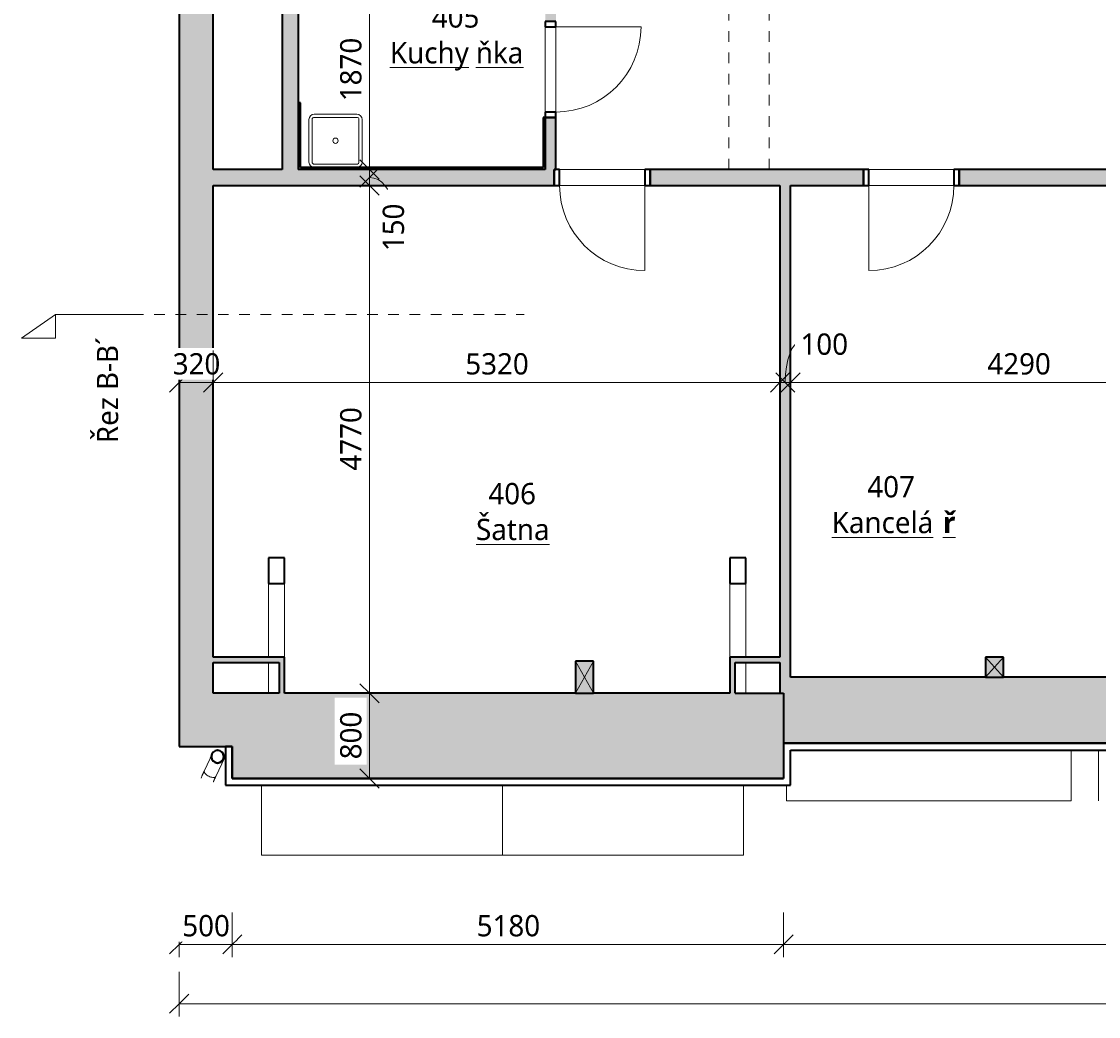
# Model space of a CAD drawing. Header units: metres. Extents: x -1.7 to 41.6, y -3.7 to 18.4.
# Tile 1 of 16: x -1.7 to 8.4, y -2.2 to 7.1. Entities that reach past the tile are written whole.
import ezdxf

# ---------------------------------------------------------------- set-up
doc = ezdxf.new("R2010")
doc.units = ezdxf.units.M
doc.linetypes.add('AV - Cerch_ 1 tecka 10mm', pattern=[0.018, 0.01, -0.004, 0, -0.004])
doc.linetypes.add('AV - Cerch_ 1 tecka 4mm', pattern=[0.006, 0.004, -0.001, 0, -0.001])
doc.layers.add('AV-KOTY', color=5, linetype='Continuous', lineweight=13, true_color=0x0000ff)
doc.layers.add('AV-MISTNOSTI', color=5, linetype='Continuous', lineweight=5, true_color=0x0000ff)
for name, color, linetype, lineweight in [('AV-KOTY-100', 7, 'Continuous', 5), ('AV-SRAFY', 7, 'Continuous', 35), ('AV-STAVBA', 7, 'Continuous', 18), ('AV-VYBAVENI', 7, 'Continuous', 18)]:
    doc.layers.add(name, color=color, linetype=linetype, lineweight=lineweight)
doc.styles.add('Trebuchet MS', font='trebuc.ttf', dxfattribs={"height": 0.2})
doc.styles.add('Trebuchet MS_B', font='trebuc.ttf', dxfattribs={"height": 0.2})
doc.dimstyles.new('2_mm_-_O_-_Blue_-_mm_-_zaokrouhlena', dxfattribs={"dimscale": 0.3048, "dimtxt": 0.20619, "dimasz": 0.590551, "dimexe": 0.393701, "dimexo": 0.0625, "dimgap": 0.065617, "dimtad": 1, "dimdec": 0, "dimlfac": 1000, "dimrnd": 10, "dimzin": 0, "dimdsep": 46, "dimtxsty": 'Trebuchet MS', "dimblk1": 'OBLIQUE', "dimblk2": 'OBLIQUE', "dimsah": 1, "dimcen": 0.09, "dimazin": 0, "dimtfac": 1, "dimtdec": 4, "dimtix": 1, "dimtmove": 0, "dimatfit": 3, "dimfxl": 0.984252, "dimfxlon": 1, "dimtvp": 1, "dimtfill": 1, "dimtolj": 1, "dimtzin": 0, "dimarcsym": 2})
doc.dimstyles.new('2_mm_-_O_-_Blue_-_mm_-_zaokrouhlena_1', dxfattribs={"dimscale": 0.3048, "dimtxt": 0.20619, "dimasz": 0.590551, "dimexe": 0.393701, "dimexo": 0.0625, "dimgap": 0.065617, "dimtad": 1, "dimdec": 0, "dimlfac": 1000, "dimrnd": 10, "dimzin": 0, "dimdsep": 46, "dimtxsty": 'Trebuchet MS', "dimblk1": 'OBLIQUE', "dimblk2": 'OBLIQUE', "dimsah": 1, "dimcen": 0.09, "dimazin": 0, "dimtfac": 1, "dimtdec": 4, "dimtix": 1, "dimtmove": 1, "dimatfit": 3, "dimfxl": 0.984252, "dimfxlon": 1, "dimtvp": 1, "dimtfill": 1, "dimtolj": 1, "dimtzin": 0, "dimarcsym": 2})

# ---------------------------------------------------------------- blocks, each defined once
blk = doc.blocks.new('DO_1-L_Ocel_ - 800x1970_150-925843-4NP')
at = {"layer": 'AV-STAVBA'}
for p, q in [((0.4, 0.875), (0.4, 0.075)), ((-0.4, 0.075), (0.4, 0.075)), ((-0.4, -0.075), (0.4, -0.075))]:
    blk.add_line(p, q, dxfattribs=at)
at = {"layer": 'AV-STAVBA', "linetype": 'AV - Cerch_ 1 tecka 4mm'}
for p, q in [((-0.45, 0.075), (0.45, 0.075)), ((-0.4, 0.075), (0.4, 0.075)), ((-0.45, -0.075), (0.45, -0.075)), ((-0.4, -0.075), (0.4, -0.075))]:
    blk.add_line(p, q, dxfattribs=at)
at = {"layer": 'AV-STAVBA', "lineweight": 35}
for p, q in [((-0.4, 0.075), (-0.45, 0.075)), ((-0.45, 0.075), (-0.45, -0.075)), ((-0.4, -0.075), (-0.4, 0.075)), ((0.45, 0.075), (0.4, 0.075)), ((0.4, 0.075), (0.4, -0.075)), ((0.45, -0.075), (0.45, 0.075)), ((-0.45, -0.075), (-0.4, -0.075)), ((0.4, -0.075), (0.45, -0.075))]:
    blk.add_line(p, q, dxfattribs=at)
at = {"layer": 'AV-STAVBA'}
blk.add_arc((0.4, 0.075), 0.8, 90, 180, dxfattribs=at)
blk = doc.blocks.new('DO_1-P_Ocel_ - 800x1970_150-917843-4NP')
at = {"layer": 'AV-STAVBA'}
for p, q in [((-0.4, 0.875), (-0.4, 0.075)), ((-0.4, 0.075), (0.4, 0.075)), ((-0.4, -0.075), (0.4, -0.075))]:
    blk.add_line(p, q, dxfattribs=at)
at = {"layer": 'AV-STAVBA', "linetype": 'AV - Cerch_ 1 tecka 4mm'}
for p, q in [((-0.45, 0.075), (0.45, 0.075)), ((-0.4, 0.075), (0.4, 0.075)), ((-0.45, -0.075), (0.45, -0.075)), ((-0.4, -0.075), (0.4, -0.075))]:
    blk.add_line(p, q, dxfattribs=at)
at = {"layer": 'AV-STAVBA', "lineweight": 35}
for p, q in [((-0.4, 0.075), (-0.45, 0.075)), ((-0.45, 0.075), (-0.45, -0.075)), ((-0.4, -0.075), (-0.4, 0.075)), ((0.45, 0.075), (0.4, 0.075)), ((0.4, 0.075), (0.4, -0.075)), ((0.45, -0.075), (0.45, 0.075)), ((-0.45, -0.075), (-0.4, -0.075)), ((0.4, -0.075), (0.45, -0.075))]:
    blk.add_line(p, q, dxfattribs=at)
at = {"layer": 'AV-STAVBA'}
blk.add_arc((-0.4, 0.075), 0.8, 0, 90, dxfattribs=at)
blk = doc.blocks.new('GM_Otvor_obdélníkový - 1620x2320-1008083-4NP')
at = {"layer": 'AV-STAVBA', "linetype": 'AV - Cerch_ 1 tecka 4mm', "lineweight": 13}
for p, q in [((-0.81, 0.19), (0.81, 0.19)), ((-0.81, -0.19), (0.81, -0.19)), ((-0.81, -0.19), (0.81, -0.19))]:
    blk.add_line(p, q, dxfattribs=at)
blk = doc.blocks.new('DO_1-P_Ocel_ - 800x1970_100-934089-4NP')
at = {"layer": 'AV-STAVBA'}
for p, q in [((-0.4, 0.85), (-0.4, 0.05)), ((-0.4, 0.05), (0.4, 0.05)), ((-0.4, -0.05), (0.4, -0.05))]:
    blk.add_line(p, q, dxfattribs=at)
at = {"layer": 'AV-STAVBA', "linetype": 'AV - Cerch_ 1 tecka 4mm'}
for p, q in [((-0.45, 0.05), (0.45, 0.05)), ((-0.4, 0.05), (0.4, 0.05)), ((-0.45, -0.05), (0.45, -0.05)), ((-0.4, -0.05), (0.4, -0.05))]:
    blk.add_line(p, q, dxfattribs=at)
at = {"layer": 'AV-STAVBA', "lineweight": 35}
for p, q in [((-0.4, 0.05), (-0.45, 0.05)), ((-0.45, 0.05), (-0.45, -0.05)), ((-0.4, -0.05), (-0.4, 0.05)), ((0.45, 0.05), (0.4, 0.05)), ((0.4, 0.05), (0.4, -0.05)), ((0.45, -0.05), (0.45, 0.05)), ((-0.45, -0.05), (-0.4, -0.05)), ((0.4, -0.05), (0.45, -0.05))]:
    blk.add_line(p, q, dxfattribs=at)
at = {"layer": 'AV-STAVBA'}
blk.add_arc((-0.4, 0.05), 0.8, 0, 90, dxfattribs=at)
blk = doc.blocks.new('SCO_Koncepční obdelníkový sloup - 170_190-1011281-4NP')
at = {"layer": 'AV-STAVBA'}
blk.add_hatch(color=256, dxfattribs=at).paths.add_polyline_path([(-0.085, -0.095), (0.085, -0.095), (0.085, 0.095), (-0.085, 0.095)])
for p, q in [((0.085, 0.095), (-0.085, -0.095)), ((-0.085, 0.095), (0.085, -0.095))]:
    blk.add_line(p, q, dxfattribs=at)
at = {"layer": 'AV-STAVBA', "lineweight": 35}
for p, q in [((0.085, 0.095), (-0.085, 0.095)), ((-0.085, 0.095), (-0.085, -0.095)), ((0.085, -0.095), (0.085, 0.095)), ((-0.085, -0.095), (0.085, -0.095))]:
    blk.add_line(p, q, dxfattribs=at)
blk = doc.blocks.new('SCO_Koncepční obdelníkový sloup - 170_300-1444749-4NP')
at = {"layer": 'AV-STAVBA'}
blk.add_hatch(color=256, dxfattribs=at).paths.add_polyline_path([(0.085, -0.15), (0.085, 0.15), (-0.085, 0.15), (-0.085, -0.15)])
for p, q in [((0.085, 0.15), (-0.085, -0.15)), ((-0.085, 0.15), (0.085, -0.15))]:
    blk.add_line(p, q, dxfattribs=at)
at = {"layer": 'AV-STAVBA', "lineweight": 35}
for p, q in [((0.085, 0.15), (-0.085, 0.15)), ((-0.085, 0.15), (-0.085, -0.15)), ((0.085, -0.15), (0.085, 0.15)), ((-0.085, -0.15), (0.085, -0.15))]:
    blk.add_line(p, q, dxfattribs=at)
blk = doc.blocks.new('Koncepční dřez - Dřez-607565-4NP')
at = {"layer": 'AV-VYBAVENI'}
for p, q in [((-0.2, 0.25), (0.2, 0.25)), ((0.2, 0.22), (-0.2, 0.22)), ((-0.25, 0.2), (-0.25, -0.2)), ((-0.22, 0.2), (-0.22, -0.2)), ((0.22, -0.2), (0.22, 0.2)), ((0.25, 0.2), (0.25, -0.2)), ((-0.2, -0.22), (0.2, -0.22))]:
    blk.add_line(p, q, dxfattribs=at)
blk.add_circle((0, 0), 0.025, dxfattribs=at)
for centre, radius, start, end in [((-0.2, 0.2), 0.05, 90, 180), ((-0.2, 0.2), 0.02, 90, 180), ((0.2, 0.2), 0.05, 360, 90), ((0.2, 0.2), 0.02, 360, 90), ((-0.2, -0.2), 0.05, 180, 270), ((-0.2, -0.2), 0.02, 180, 270), ((0.2, -0.2), 0.02, 270, 360), ((0.2, -0.2), 0.05, 270, 360)]:
    blk.add_arc(centre, radius, start, end, dxfattribs=at)
blk = doc.blocks.new('GM_Detový svod_1 - GM_Detový svod_04-1520184-4NP')
at = {"layer": 'AV-STAVBA'}
for p, q in [((0.056, 0.215), (0.001, 0.097)), ((0.11, 0.047), (0.165, 0.165))]:
    blk.add_line(p, q, dxfattribs=at)
at = {"layer": 'AV-STAVBA', "flags": 128}
for points in [[(0.056, 0.215), (0.057, 0.218), (0.059, 0.221), (0.06, 0.224), (0.061, 0.226), (0.062, 0.229), (0.063, 0.231), (0.064, 0.233), (0.065, 0.235), (0.066, 0.238), (0.067, 0.24), (0.068, 0.242), (0.069, 0.243), (0.07, 0.245)], [(0.074, 0.254), (0.074, 0.254), (0.075, 0.255), (0.075, 0.255), (0.075, 0.256), (0.075, 0.256), (0.075, 0.256), (0.075, 0.256)], [(0.075, 0.256), (0.076, 0.258), (0.077, 0.26), (0.079, 0.262), (0.08, 0.264)], [(0.086, 0.272), (0.088, 0.274), (0.089, 0.275), (0.091, 0.277), (0.093, 0.278), (0.095, 0.28), (0.097, 0.281), (0.099, 0.282)], [(0.108, 0.287), (0.11, 0.287), (0.112, 0.288), (0.114, 0.289), (0.117, 0.289), (0.118, 0.29)], [(0.15, 0.287), (0.152, 0.286), (0.154, 0.285), (0.155, 0.285)], [(0.155, 0.285), (0.157, 0.284), (0.159, 0.283), (0.161, 0.282)], [(0.183, 0.203), (0.182, 0.202), (0.182, 0.201), (0.181, 0.2), (0.181, 0.199), (0.18, 0.198), (0.18, 0.196), (0.179, 0.195), (0.178, 0.193), (0.177, 0.191), (0.176, 0.189), (0.175, 0.187), (0.174, 0.185), (0.173, 0.183), (0.172, 0.181), (0.171, 0.178), (0.17, 0.176), (0.169, 0.173), (0.168, 0.171), (0.166, 0.168), (0.165, 0.165), (0.165, 0.165)], [(0.166, 0.278), (0.167, 0.278), (0.169, 0.276), (0.171, 0.274), (0.172, 0.273), (0.174, 0.271), (0.176, 0.269), (0.177, 0.267), (0.179, 0.265), (0.18, 0.263), (0.181, 0.261), (0.182, 0.259), (0.183, 0.257), (0.184, 0.255), (0.185, 0.253), (0.186, 0.25), (0.187, 0.248), (0.188, 0.246), (0.188, 0.244), (0.189, 0.241), (0.189, 0.239), (0.189, 0.236), (0.189, 0.234), (0.189, 0.232), (0.189, 0.229), (0.189, 0.227), (0.189, 0.224), (0.189, 0.222), (0.188, 0.22), (0.188, 0.217), (0.187, 0.215), (0.187, 0.213), (0.186, 0.21), (0.185, 0.208), (0.184, 0.206), (0.184, 0.205)], [(0.184, 0.205), (0.184, 0.205), (0.184, 0.205), (0.184, 0.205), (0.183, 0.204), (0.183, 0.204)], [(0.097, 0.183), (0.098, 0.182), (0.1, 0.181), (0.102, 0.18), (0.104, 0.178), (0.105, 0.178)], [(0.105, 0.178), (0.107, 0.177), (0.109, 0.176), (0.111, 0.176)], [(0.001, 0.097), (0, 0.095), (-0.002, 0.092), (-0.003, 0.089), (-0.004, 0.086), (-0.005, 0.084), (-0.007, 0.081), (-0.008, 0.078), (-0.009, 0.076), (-0.01, 0.074), (-0.011, 0.071), (-0.012, 0.069), (-0.013, 0.067), (-0.014, 0.065), (-0.015, 0.063), (-0.016, 0.061), (-0.017, 0.059), (-0.017, 0.058), (-0.018, 0.056), (-0.019, 0.055), (-0.019, 0.053), (-0.02, 0.052), (-0.02, 0.051), (-0.021, 0.05), (-0.021, 0.049), (-0.022, 0.049), (-0.022, 0.048), (-0.022, 0.047), (-0.022, 0.047), (-0.022, 0.047), (-0.023, 0.047), (-0.023, 0.047)], [(0.086, -0.004), (0.086, -0.004), (0.086, -0.004), (0.086, -0.003), (0.087, -0.003), (0.087, -0.002), (0.087, -0.002), (0.088, -0.001), (0.088, 0), (0.089, 0.001), (0.089, 0.002), (0.09, 0.003), (0.09, 0.005), (0.091, 0.006), (0.092, 0.008), (0.092, 0.009), (0.093, 0.011), (0.094, 0.013), (0.095, 0.015), (0.096, 0.017), (0.097, 0.019), (0.098, 0.022), (0.099, 0.024), (0.1, 0.026), (0.102, 0.029), (0.103, 0.031), (0.104, 0.034), (0.105, 0.037), (0.106, 0.039), (0.108, 0.042), (0.109, 0.045), (0.11, 0.047)]]:
    blk.add_lwpolyline(points, dxfattribs=at)
at = {"layer": 'AV-STAVBA', "lineweight": 35}
for radius, start, end in [(0.06, 360, 180), (0.06, 180, 360), (0.058, 0, 180), (0.058, 180, 0)]:
    blk.add_arc((0.127, 0.233), radius, start, end, dxfattribs=at)
at = {"layer": 'AV-STAVBA'}
for centre, radius, start, end in [((0.129, 0.231), 0.06, 174.5108, 180.7055), ((0.129, 0.231), 0.058, 67.0461, 207.5177), ((0.129, 0.231), 0.06, 120.981, 159.3509), ((0.127, 0.233), 0.058, 204.5128, 207.2501), ((0.129, 0.231), 0.06, 98.8093, 120.5692), ((0.129, 0.231), 0.06, 245, 45.6044), ((0.129, 0.231), 0.058, 259.1384, 2.0423), ((0.127, 0.233), 0.058, 75.9801, 77.7327), ((0.129, 0.231), 0.058, 52.0442, 61.1273), ((0.127, 0.233), 0.058, 49.9882, 52.3228), ((0.127, 0.233), 0.06, 26.8971, 42.3906), ((0.127, 0.233), 0.06, 6.2281, 24.2357), ((0.129, 0.231), 0.058, 3.062, 8.8567), ((0.129, 0.231), 0.06, 222.3906, 245), ((0.127, 0.233), 0.06, 225.6044, 230.0619), ((0.127, 0.233), 0.06, 232.8398, 255.6643), ((0.127, 0.233), 0.06, 258.326, 261.767), ((0.032, 0.021), 0.06, 155, 170)]:
    blk.add_arc(centre, radius, start, end, dxfattribs=at)
for points, knots in [([(0.003, 0.101), (0.001, 0.099), (-0.001, 0.093), (0.002, 0.083), (0.011, 0.07), (0.026, 0.058), (0.038, 0.051), (0.044, 0.048)], [0.4499189, 0.4499189, 0.4499189, 0.4499189, 0.5555556, 0.6666667, 0.7777778, 0.8888889, 1, 1, 1, 1]), ([(0.044, 0.048), (0.051, 0.045), (0.064, 0.041), (0.083, 0.037), (0.098, 0.038), (0.108, 0.042), (0.111, 0.048), (0.111, 0.051)], [0, 0, 0, 0, 0.1111111, 0.2222222, 0.3333333, 0.4444444, 0.5497638, 0.5497638, 0.5497638, 0.5497638])]:
    blk.add_open_spline(points, degree=3, knots=knots, dxfattribs=at)
blk = doc.blocks.new('Střešní římsa - Střešní římsa-1636696-4NP')
at = {"layer": 'AV-STAVBA', "lineweight": 35}
for p, q in [((0.265, 0.328), (0.202, 0.328)), ((0.202, 0.328), (0.202, -0.035)), ((0.265, 0.028), (0.265, 0.328)), ((33.979, 0.358), (5.445, 0.358)), ((5.445, 0.358), (5.445, 0.028)), ((5.508, -0.035), (5.508, 0.295)), ((5.508, 0.295), (33.916, 0.295)), ((5.445, 0.028), (0.265, 0.028)), ((0.202, -0.035), (5.508, -0.035))]:
    blk.add_line(p, q, dxfattribs=at)
blk = doc.blocks.new('Section - Vertikální P-46265-4NP')
at = {"layer": 'AV-KOTY', "lineweight": 5}
for p, q in [((-0.00728, 0), (-0.01046, -0.00223)), ((-0.00728, 0), (-0.00728, -0.00223)), ((0, 0), (-0.00728, 0)), ((-0.01046, -0.00223), (-0.00728, -0.00223))]:
    blk.add_line(p, q, dxfattribs=at)
blk = doc.blocks.new('DIMBLOCK29-4NP')
at = {"layer": 'AV-KOTY-100', "color": 5, "true_color": 0x0000ff}
for p, q in [((-0.235, -1.531), (-0.235, -1.231)), ((0.265, -1.531), (0.265, -1.231)), ((-0.235, -1.531), (-0.145, -1.441)), ((0.265, -1.531), (0.355, -1.441)), ((-0.235, -1.531), (-0.325, -1.621)), ((-0.235, -1.531), (0.265, -1.531)), ((-0.235, -1.531), (-0.235, -1.651)), ((0.265, -1.531), (0.175, -1.621)), ((0.265, -1.531), (0.265, -1.651))]:
    blk.add_line(p, q, dxfattribs=at)
at = {"layer": 'AV-KOTY-100', "color": 0, "insert": (-0.205, -1.255), "char_height": 0.2, "width": 0.52841, "attachment_point": 1, "line_spacing_factor": 1.048425, "style": 'Trebuchet MS', "bg_fill": 3, "box_fill_scale": 1.25, "bg_fill_color": 256, "bg_fill_true_color": 13158600, "bg_fill_transparency": 0}
blk.add_mtext('500', dxfattribs=at)
blk = doc.blocks.new('_Oblique')
at = {"color": 0, "linetype": 'ByBlock', "lineweight": -2}
blk.add_line((-0.5, -0.5), (0.5, 0.5), dxfattribs=at)
blk = doc.blocks.new('DIMBLOCK30-4NP')
at = {"layer": 'AV-KOTY-100', "color": 5, "true_color": 0x0000ff}
for p, q in [((0.265, -1.531), (0.265, -1.231)), ((5.445, -1.531), (5.445, -1.231)), ((0.265, -1.531), (0.355, -1.441)), ((5.445, -1.531), (5.535, -1.441)), ((0.265, -1.531), (0.175, -1.621)), ((0.265, -1.531), (5.445, -1.531)), ((0.265, -1.531), (0.265, -1.651)), ((5.445, -1.531), (5.355, -1.621)), ((5.445, -1.531), (5.445, -1.651))]:
    blk.add_line(p, q, dxfattribs=at)
at = {"layer": 'AV-KOTY-100', "color": 0, "insert": (2.561, -1.255), "char_height": 0.2, "width": 0.70454, "attachment_point": 1, "line_spacing_factor": 1.048425, "style": 'Trebuchet MS', "bg_fill": 3, "box_fill_scale": 1.25, "bg_fill_color": 256, "bg_fill_true_color": 13158600, "bg_fill_transparency": 0}
blk.add_mtext('5180', dxfattribs=at)
blk = doc.blocks.new('DIMBLOCK31-4NP')
at = {"layer": 'AV-KOTY-100', "color": 5, "true_color": 0x0000ff}
for p, q in [((5.445, -1.531), (5.445, -1.231)), ((33.979, -1.531), (33.979, -1.231)), ((5.445, -1.531), (5.535, -1.441)), ((33.979, -1.531), (34.069, -1.441)), ((5.445, -1.531), (5.355, -1.621)), ((5.445, -1.531), (33.979, -1.531)), ((5.445, -1.531), (5.445, -1.651)), ((33.979, -1.531), (33.889, -1.621)), ((33.979, -1.531), (33.979, -1.651))]:
    blk.add_line(p, q, dxfattribs=at)
at = {"layer": 'AV-KOTY-100', "color": 0, "insert": (19.345, -1.255), "char_height": 0.2, "width": 0.88068, "attachment_point": 1, "line_spacing_factor": 1.048425, "style": 'Trebuchet MS', "bg_fill": 3, "box_fill_scale": 1.25, "bg_fill_color": 256, "bg_fill_true_color": 13158600, "bg_fill_transparency": 0}
blk.add_mtext('28530', dxfattribs=at)
blk = doc.blocks.new('DIMBLOCK34-4NP')
at = {"layer": 'AV-KOTY-100', "color": 5, "true_color": 0x0000ff}
for p, q in [((-0.235, -2.088), (-0.235, -1.788)), ((39.765, -2.088), (39.765, -1.788)), ((-0.235, -2.088), (-0.145, -1.998)), ((39.765, -2.088), (39.855, -1.998)), ((-0.235, -2.088), (-0.325, -2.178)), ((-0.235, -2.088), (39.765, -2.088)), ((-0.235, -2.088), (-0.235, -2.208)), ((39.765, -2.088), (39.675, -2.178)), ((39.765, -2.088), (39.765, -2.208))]:
    blk.add_line(p, q, dxfattribs=at)
at = {"layer": 'AV-KOTY-100', "color": 0, "insert": (19.398, -1.812), "char_height": 0.2, "width": 0.88068, "attachment_point": 1, "line_spacing_factor": 1.048425, "style": 'Trebuchet MS', "bg_fill": 3, "box_fill_scale": 1.25, "bg_fill_color": 256, "bg_fill_true_color": 13158600, "bg_fill_transparency": 0}
blk.add_mtext('40000', dxfattribs=at)
blk = doc.blocks.new('DIMBLOCK35-4NP')
at = {"layer": 'AV-KOTY-100', "color": 5, "true_color": 0x0000ff}
for p, q in [((-0.235, 3.748), (-0.235, 4.048)), ((0.085, 3.748), (0.085, 4.048)), ((-0.235, 3.748), (-0.325, 3.658)), ((-0.235, 3.748), (-0.145, 3.838)), ((-0.235, 3.748), (0.085, 3.748)), ((-0.235, 3.748), (-0.235, 3.628)), ((0.085, 3.748), (-0.005, 3.658)), ((0.085, 3.748), (0.175, 3.838)), ((0.085, 3.748), (0.085, 3.628))]:
    blk.add_line(p, q, dxfattribs=at)
at = {"layer": 'AV-KOTY-100', "color": 0, "insert": (-0.295, 4.023), "char_height": 0.2, "width": 0.52841, "attachment_point": 1, "line_spacing_factor": 1.048425, "style": 'Trebuchet MS', "bg_fill": 3, "box_fill_scale": 1.25, "bg_fill_color": 256, "bg_fill_true_color": 13158600, "bg_fill_transparency": 0}
blk.add_mtext('320', dxfattribs=at)
blk = doc.blocks.new('DIMBLOCK36-4NP')
at = {"layer": 'AV-KOTY-100', "color": 5, "true_color": 0x0000ff}
for p, q in [((0.085, 3.748), (0.085, 4.048)), ((5.41, 3.748), (5.41, 4.048)), ((0.085, 3.748), (-0.005, 3.658)), ((0.085, 3.748), (0.175, 3.838)), ((0.085, 3.748), (5.41, 3.748)), ((0.085, 3.748), (0.085, 3.628)), ((5.41, 3.748), (5.32, 3.658)), ((5.41, 3.748), (5.5, 3.838)), ((5.41, 3.748), (5.41, 3.628))]:
    blk.add_line(p, q, dxfattribs=at)
at = {"layer": 'AV-KOTY-100', "color": 0, "insert": (2.454, 4.023), "char_height": 0.2, "width": 0.70454, "attachment_point": 1, "line_spacing_factor": 1.048425, "style": 'Trebuchet MS', "bg_fill": 3, "box_fill_scale": 1.25, "bg_fill_color": 256, "bg_fill_true_color": 13158600, "bg_fill_transparency": 0}
blk.add_mtext('5320', dxfattribs=at)
blk = doc.blocks.new('DIMBLOCK37-4NP')
at = {"layer": 'AV-KOTY-100', "color": 5, "true_color": 0x0000ff}
for p, q in [((5.41, 3.748), (5.41, 4.048)), ((5.51, 3.748), (5.51, 4.048)), ((5.41, 3.748), (5.32, 3.658)), ((5.46, 3.748), (5.37, 3.838)), ((5.41, 3.748), (5.5, 3.838)), ((5.41, 3.748), (5.51, 3.748)), ((5.41, 3.748), (5.41, 3.628)), ((5.51, 3.748), (5.42, 3.658)), ((5.46, 3.748), (5.55, 3.658)), ((5.51, 3.748), (5.6, 3.838)), ((5.51, 3.748), (5.51, 3.628))]:
    blk.add_line(p, q, dxfattribs=at)
blk.add_ellipse((5.603, 3.748), major_axis=(0, 0.38), ratio=0.377528, start_param=0, end_param=1.570796, dxfattribs=at)
at = {"layer": 'AV-KOTY-100', "color": 0, "insert": (5.603, 4.208), "char_height": 0.2, "width": 0.52841, "attachment_point": 1, "line_spacing_factor": 1.048425, "style": 'Trebuchet MS', "bg_fill": 3, "box_fill_scale": 1.25, "bg_fill_color": 256, "bg_fill_true_color": 13158600, "bg_fill_transparency": 0}
blk.add_mtext('100', dxfattribs=at)
blk = doc.blocks.new('DIMBLOCK38-4NP')
at = {"layer": 'AV-KOTY-100', "color": 5, "true_color": 0x0000ff}
for p, q in [((5.51, 3.748), (5.51, 4.048)), ((9.795, 3.748), (9.795, 4.048)), ((5.51, 3.748), (5.42, 3.658)), ((5.51, 3.748), (5.6, 3.838)), ((5.51, 3.748), (9.795, 3.748)), ((5.51, 3.748), (5.51, 3.628)), ((9.795, 3.748), (9.705, 3.658)), ((9.795, 3.748), (9.885, 3.838)), ((9.795, 3.748), (9.795, 3.628))]:
    blk.add_line(p, q, dxfattribs=at)
at = {"layer": 'AV-KOTY-100', "color": 0, "insert": (7.359, 4.023), "char_height": 0.2, "width": 0.70454, "attachment_point": 1, "line_spacing_factor": 1.048425, "style": 'Trebuchet MS', "bg_fill": 3, "box_fill_scale": 1.25, "bg_fill_color": 256, "bg_fill_true_color": 13158600, "bg_fill_transparency": 0}
blk.add_mtext('4290', dxfattribs=at)
blk = doc.blocks.new('DIMBLOCK77-4NP')
at = {"layer": 'AV-KOTY-100', "color": 5, "true_color": 0x0000ff}
for p, q in [((1.554, 7.618), (1.464, 7.708)), ((1.554, 7.618), (1.434, 7.618)), ((1.554, 7.618), (1.554, 5.748)), ((1.554, 7.618), (1.644, 7.528)), ((1.554, 7.618), (1.854, 7.618)), ((1.554, 5.748), (1.464, 5.838)), ((1.554, 5.748), (1.434, 5.748)), ((1.554, 5.748), (1.644, 5.658)), ((1.554, 5.748), (1.854, 5.748))]:
    blk.add_line(p, q, dxfattribs=at)
at = {"layer": 'AV-KOTY-100', "color": 0, "insert": (1.278, 6.39), "char_height": 0.2, "width": 0.70454, "attachment_point": 1, "rotation": 90, "line_spacing_factor": 1.048425, "style": 'Trebuchet MS', "bg_fill": 3, "box_fill_scale": 1.25, "bg_fill_color": 256, "bg_fill_true_color": 13158600, "bg_fill_transparency": 0}
blk.add_mtext('1870', dxfattribs=at)
blk = doc.blocks.new('DIMBLOCK78-4NP')
at = {"layer": 'AV-KOTY-100', "color": 5, "true_color": 0x0000ff}
for p, q in [((1.554, 5.748), (1.464, 5.838)), ((1.554, 5.748), (1.434, 5.748)), ((1.554, 5.598), (1.464, 5.688)), ((1.554, 5.673), (1.464, 5.583)), ((1.554, 5.673), (1.644, 5.763)), ((1.554, 5.748), (1.554, 5.598)), ((1.554, 5.748), (1.644, 5.658)), ((1.554, 5.748), (1.854, 5.748)), ((1.554, 5.598), (1.434, 5.598)), ((1.554, 5.598), (1.644, 5.508)), ((1.554, 5.598), (1.854, 5.598))]:
    blk.add_line(p, q, dxfattribs=at)
blk.add_ellipse((1.554, 5.422), major_axis=(0, 0.251), ratio=0.816491, start_param=4.712389, end_param=6.283185, dxfattribs=at)
at = {"layer": 'AV-KOTY-100', "color": 0, "insert": (1.678, 4.981), "char_height": 0.2, "width": 0.52841, "attachment_point": 1, "rotation": 90, "line_spacing_factor": 1.048425, "style": 'Trebuchet MS', "bg_fill": 3, "box_fill_scale": 1.25, "bg_fill_color": 256, "bg_fill_true_color": 13158600, "bg_fill_transparency": 0}
blk.add_mtext('150', dxfattribs=at)
blk = doc.blocks.new('DIMBLOCK79-4NP')
at = {"layer": 'AV-KOTY-100', "color": 5, "true_color": 0x0000ff}
for p, q in [((1.554, 5.598), (1.464, 5.688)), ((1.554, 5.598), (1.434, 5.598)), ((1.554, 5.598), (1.554, 0.828)), ((1.554, 5.598), (1.644, 5.508)), ((1.554, 5.598), (1.854, 5.598)), ((1.554, 0.828), (1.464, 0.918)), ((1.554, 0.828), (1.434, 0.828)), ((1.554, 0.828), (1.644, 0.738)), ((1.554, 0.828), (1.854, 0.828))]:
    blk.add_line(p, q, dxfattribs=at)
at = {"layer": 'AV-KOTY-100', "color": 0, "insert": (1.278, 2.92), "char_height": 0.2, "width": 0.70454, "attachment_point": 1, "rotation": 90, "line_spacing_factor": 1.048425, "style": 'Trebuchet MS', "bg_fill": 3, "box_fill_scale": 1.25, "bg_fill_color": 256, "bg_fill_true_color": 13158600, "bg_fill_transparency": 0}
blk.add_mtext('4770', dxfattribs=at)
blk = doc.blocks.new('DIMBLOCK80-4NP')
at = {"layer": 'AV-KOTY-100', "color": 5, "true_color": 0x0000ff}
for p, q in [((1.554, 0.828), (1.464, 0.918)), ((1.554, 0.828), (1.434, 0.828)), ((1.554, 0.828), (1.554, 0.028)), ((1.554, 0.828), (1.644, 0.738)), ((1.554, 0.828), (1.854, 0.828)), ((1.554, 0.028), (1.464, 0.118)), ((1.554, 0.028), (1.434, 0.028)), ((1.554, 0.028), (1.644, -0.062)), ((1.554, 0.028), (1.854, 0.028))]:
    blk.add_line(p, q, dxfattribs=at)
at = {"layer": 'AV-KOTY-100', "color": 0, "insert": (1.278, 0.208), "char_height": 0.2, "width": 0.52841, "attachment_point": 1, "rotation": 90, "line_spacing_factor": 1.048425, "style": 'Trebuchet MS', "bg_fill": 3, "box_fill_scale": 1.25, "bg_fill_color": 256, "bg_fill_true_color": 13158600, "bg_fill_transparency": 0}
blk.add_mtext('800', dxfattribs=at)

msp = doc.modelspace()

# ---------------------------------------------------------------- hatches: boundary and pattern name
at = {"layer": 'AV-SRAFY', "lineweight": 18}
for points in [[(0.0848, 0.8282), (0.0848, 7.9582), (-0.2352, 7.9582), (-0.2352, 0.8282), (-0.1697, 0.8282)], [(0.8848, 5.7482), (0.8848, 7.6182), (0.7348, 7.6182), (0.7348, 5.7482)], [(0.9048, 5.7482), (0.9048, 6.3732), (0.8848, 6.3732), (0.8848, 5.7482)], [(3.2048, 5.7482), (3.2048, 6.2382), (3.1848, 6.2382), (3.1848, 5.7482)], [(2.0145, 5.7482), (3.1848, 5.7482), (3.1848, 5.7682), (0.9048, 5.7682), (0.9048, 5.7482)], [(5.4448, 0.8282), (5.5098, 0.8282), (5.5098, 5.5982), (5.4098, 5.5982), (5.4098, 0.8282)], [(0.7548, 1.1182), (0.7548, 1.1682), (0.0848, 1.1682), (0.0848, 1.1182), (0.7048, 1.1182)], [(0.7048, 0.8282), (0.7548, 0.8282), (0.7548, 1.1182), (0.7048, 1.1182)], [(4.9398, 1.1182), (5.4098, 1.1182), (5.4098, 1.1682), (4.9398, 1.1682)], [(4.9398, 0.8282), (4.9898, 0.8282), (4.9898, 1.1182), (4.9398, 1.1182)], [(5.4448, 0.3582), (20.2348, 0.3582), (20.2348, 0.9782), (5.5098, 0.9782), (5.5098, 0.8282), (5.4448, 0.8282), (5.4448, 0.755)], [(4.1988, 0.0282), (5.4448, 0.0282), (5.4448, 0.8282), (-0.2352, 0.8282), (-0.2352, 0.3282), (0.2648, 0.3282), (0.2648, 0.0282), (3.1067, 0.0282)]]:
    msp.add_hatch(color=256, dxfattribs=at).paths.add_polyline_path(points)
h = msp.add_hatch(color=256, dxfattribs=at)
h.paths.add_polyline_path([(3.2898, 5.7482), (3.3048, 5.7482), (3.3048, 6.2382), (3.2048, 6.2382), (3.2048, 5.7482)])
h.paths.add_polyline_path([(3.3048, 7.1382), (3.3048, 7.6182), (3.2048, 7.6182), (3.2048, 7.1382)])
h = msp.add_hatch(color=256, dxfattribs=at)
h.paths.add_polyline_path([(34.0348, 5.5982), (34.0348, 5.7482), (32.0348, 5.7482), (32.0348, 5.5982), (32.5942, 5.5982)])
h.paths.add_polyline_path([(27.5348, 5.5982), (31.1348, 5.5982), (31.1348, 5.7482), (25.0648, 5.7482), (25.0648, 5.5982), (27.4348, 5.5982)])
h.paths.add_polyline_path([(14.6698, 5.5982), (18.0198, 5.5982), (18.0198, 5.7482), (14.6698, 5.7482)])
h.paths.add_polyline_path([(13.7698, 5.5982), (13.7698, 5.7482), (7.0948, 5.7482), (7.0948, 5.5982), (13.1148, 5.5982)])
h.paths.add_polyline_path([(24.1648, 5.5982), (24.1648, 5.7482), (18.9198, 5.7482), (18.9198, 5.5982), (23.8571, 5.5982)])
h.paths.add_polyline_path([(6.1948, 5.5982), (6.1948, 5.7482), (4.1898, 5.7482), (4.1898, 5.5982), (5.5098, 5.5982)])
h.paths.add_polyline_path([(3.2898, 5.5982), (3.2898, 5.7482), (0.0848, 5.7482), (0.0848, 5.5982), (2.0145, 5.5982)])

# ---------------------------------------------------------------- linework, layer by layer
at = {"layer": 'AV-KOTY', "linetype": 'AV - Cerch_ 1 tecka 10mm', "lineweight": 5}
msp.add_line((-0.6694, 4.3854), (3.0074, 4.3854), dxfattribs=at)
at = {"layer": 'AV-STAVBA', "lineweight": 35}
for p, q in [((-0.2352, 14.7482), (-0.2352, 0.3282)), ((0.0848, 5.7482), (0.0848, 7.6182)), ((0.7348, 7.6182), (0.7348, 5.7482)), ((0.8848, 7.6182), (0.8848, 5.7482)), ((0.9048, 6.3732), (0.8848, 6.3732)), ((0.9048, 5.7682), (0.9048, 6.3732)), ((3.3048, 6.2382), (3.1848, 6.2382)), ((3.1848, 6.2382), (3.1848, 5.7682)), ((3.2048, 6.2382), (3.2048, 5.7482)), ((3.3048, 5.7482), (3.3048, 6.2382)), ((3.1848, 5.7682), (0.9048, 5.7682)), ((0.7348, 5.7482), (0.0848, 5.7482)), ((3.2048, 5.7482), (0.8848, 5.7482)), ((3.2898, 5.5982), (3.2898, 5.7482)), ((3.2898, 5.7482), (3.3048, 5.7482)), ((6.1948, 5.7482), (4.1898, 5.7482)), ((4.1898, 5.7482), (4.1898, 5.5982)), ((6.1948, 5.5982), (6.1948, 5.7482)), ((13.7698, 5.7482), (7.0948, 5.7482)), ((7.0948, 5.7482), (7.0948, 5.5982)), ((0.0848, 1.1682), (0.0848, 5.5982)), ((0.0848, 5.5982), (3.2898, 5.5982)), ((4.1898, 5.5982), (5.4098, 5.5982)), ((5.4098, 5.5982), (5.4098, 1.1682)), ((5.5098, 5.5982), (6.1948, 5.5982)), ((5.5098, 0.9782), (5.5098, 5.5982)), ((7.0948, 5.5982), (9.7948, 5.5982)), ((0.7548, 2.1006), (0.6048, 2.1006)), ((0.6048, 2.1006), (0.6048, 1.8602)), ((0.7548, 1.8602), (0.7548, 2.1006)), ((4.9398, 2.1006), (4.9398, 1.8602)), ((5.0898, 2.1006), (4.9398, 2.1006)), ((5.0898, 1.8602), (5.0898, 2.1006)), ((0.6048, 1.8602), (0.7548, 1.8602)), ((4.9398, 1.8602), (5.0898, 1.8602)), ((0.7548, 1.1682), (0.0848, 1.1682)), ((0.0848, 0.8282), (0.0848, 1.1182)), ((0.0848, 1.1182), (0.7048, 1.1182)), ((0.7048, 1.1182), (0.7048, 0.8282)), ((0.7548, 0.8282), (0.7548, 1.1682)), ((5.4098, 1.1682), (4.9398, 1.1682)), ((4.9398, 1.1682), (4.9398, 0.8282)), ((4.9898, 1.1182), (5.4098, 1.1182)), ((4.9898, 0.8282), (4.9898, 1.1182)), ((5.4098, 1.1182), (5.4098, 0.8282)), ((7.3398, 0.9782), (5.5098, 0.9782)), ((9.7948, 0.9782), (7.5098, 0.9782)), ((0.7048, 0.8282), (0.0848, 0.8282)), ((3.4898, 0.8282), (0.7548, 0.8282)), ((4.9398, 0.8282), (3.6598, 0.8282)), ((4.9898, 0.8282), (5.4448, 0.8282)), ((5.4448, 0.8282), (5.4448, 0.0282)), ((-0.2352, 0.3282), (0.2648, 0.3282)), ((0.2648, 0.3282), (0.2648, 0.0282)), ((5.4448, 0.3582), (33.9791, 0.3582)), ((0.2648, 0.0282), (5.4448, 0.0282))]:
    msp.add_line(p, q, dxfattribs=at)
at = {"layer": 'AV-STAVBA'}
for p, q in [((3.2048, 6.2882), (3.2048, 7.0882)), ((3.3048, 7.0882), (3.3048, 6.2882)), ((3.3398, 5.7482), (4.1398, 5.7482)), ((6.2448, 5.7482), (7.0448, 5.7482)), ((4.1398, 5.5982), (3.3398, 5.5982)), ((7.0448, 5.5982), (6.2448, 5.5982)), ((0.6048, 1.8602), (0.6048, 1.1682)), ((0.7548, 1.8602), (0.7548, 1.1682)), ((4.9398, 1.1682), (4.9398, 1.8602)), ((5.0898, 1.1682), (5.0898, 1.8602)), ((0.6048, 1.1182), (0.6048, 0.8282)), ((5.0898, 0.8282), (5.0898, 1.1182)), ((8.147, -0.1818), (8.147, 0.2954)), ((8.4027, 0.2954), (8.4027, -0.1818)), ((0.54, -0.0346), (0.54, -0.6918)), ((2.8045, -0.0346), (2.8045, -0.6918)), ((5.069, -0.6918), (5.069, -0.0346)), ((5.4727, -0.0346), (5.4727, -0.1818)), ((5.4727, -0.1818), (8.147, -0.1818)), ((5.069, -0.6918), (0.54, -0.6918))]:
    msp.add_line(p, q, dxfattribs=at)

# ---------------------------------------------------------------- block references
at = {"layer": 'AV-KOTY', "lineweight": 5, "xscale": 99.99999999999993, "yscale": 99.99999999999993, "zscale": 99.99999999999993}
msp.add_blockref('Section - Vertikální P-46265-4NP', (-0.6694, 4.3854), dxfattribs=at)
at = {"layer": 'AV-STAVBA'}
for name, p, rotation in [('GM_Otvor_obdélníkový - 1620x2320-1008083-4NP', (5.1198, 6.5582), 89.99999999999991), ('DO_1-P_Ocel_ - 800x1970_100-934089-4NP', (3.2548, 6.6882), 269.9999999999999), ('DO_1-P_Ocel_ - 800x1970_150-917843-4NP', (3.7398, 5.6732), 180), ('DO_1-L_Ocel_ - 800x1970_150-925843-4NP', (6.6448, 5.6732), 180)]:
    msp.add_blockref(name, p, dxfattribs=dict(at, rotation=rotation))
for name, p in [('SCO_Koncepční obdelníkový sloup - 170_300-1444749-4NP', (3.5748, 0.9782)), ('SCO_Koncepční obdelníkový sloup - 170_190-1011281-4NP', (7.4248, 1.0732)), ('Střešní římsa - Střešní římsa-1636696-4NP', (0, 0)), ('GM_Detový svod_1 - GM_Detový svod_04-1520184-4NP', (0, 0))]:
    msp.add_blockref(name, p, dxfattribs=at)
at = {"layer": 'AV-VYBAVENI'}
msp.add_blockref('Koncepční dřez - Dřez-607565-4NP', (1.2348, 6.0182), dxfattribs=at)

# ---------------------------------------------------------------- texts
at = {"layer": 'AV-KOTY', "lineweight": 5, "insert": (-1.0077, 3.1781), "char_height": 0.2, "width": 1.346835, "attachment_point": 1, "rotation": 90, "style": 'Trebuchet MS'}
msp.add_mtext('Řez B-B´', dxfattribs=at)
at = {"layer": 'AV-MISTNOSTI', "char_height": 0.2, "attachment_point": 1, "style": 'Trebuchet MS_B'}
for s, insert, width in [('405', (2.1395, 7.2814), 0.601266), ('\\LKuchy', (1.746, 6.9451), 0.978059), ('\\Lňka', (2.553, 6.9451), 0.577215), ('407', (6.2308, 2.8686), 0.601266), ('406', (2.6707, 2.8035), 0.601266), ('\\LKancelá', (5.8968, 2.5323), 1.266666), ('\\L\\fTrebuchet MS|b1|i0|c238|p34|;\\Lř', (6.9419, 2.5323), 0.144304), ('\\LŠatna', (2.5552, 2.4672), 0.881856)]:
    msp.add_mtext(s, dxfattribs=dict(at, insert=insert, width=width))

# ---------------------------------------------------------------- dimensions: what is measured, and where the dimension line sits
at = {"layer": 'AV-KOTY', "lineweight": 5}
for base, p1, p2, override, picture, middle in [((0.2648, -1.5305), (-0.2352, -1.2305), (0.2648, -1.2305), {"dimpost": '<>', "dimfxl": 0.5}, 'DIMBLOCK29-4NP', (0.0148, -1.4088)), ((39.7648, -2.0878), (-0.2352, -1.7878), (39.7648, -1.7878), {"dimpost": '<>', "dimfxl": 40}, 'DIMBLOCK34-4NP', (19.7648, -1.966))]:
    dim = msp.add_linear_dim(base=base, p1=p1, p2=p2, dimstyle='2_mm_-_O_-_Blue_-_mm_-_zaokrouhlena', override=override, dxfattribs=at)
    dim.commit()
    dim.dimension.update_dxf_attribs({"geometry": picture, "text_midpoint": middle})

# ---------------------------------------------------------------- next in the draw order: dimensions: what is measured, and where the dimension line sits
dim = msp.add_linear_dim(base=(1.5537, 5.7482), p1=(1.8537, 7.6182), p2=(1.8537, 5.7482), angle=90, dimstyle='2_mm_-_O_-_Blue_-_mm_-_zaokrouhlena', override={"dimpost": '<>', "dimfxl": 1.87}, dxfattribs=at)
dim.commit()
dim.dimension.update_dxf_attribs({"geometry": 'DIMBLOCK77-4NP', "text_midpoint": (1.4319, 6.6832)})
for base, p1, p2, override, picture, middle in [((0.0848, 3.7476), (-0.2352, 4.0476), (0.0848, 4.0476), {"dimpost": '<>', "dimfxl": 0.32}, 'DIMBLOCK35-4NP', (-0.0752, 3.8693)), ((5.4448, -1.5305), (0.2648, -1.2305), (5.4448, -1.2305), {"dimpost": '<>', "dimfxl": 5.179957}, 'DIMBLOCK30-4NP', (2.8548, -1.4088))]:
    dim = msp.add_linear_dim(base=base, p1=p1, p2=p2, dimstyle='2_mm_-_O_-_Blue_-_mm_-_zaokrouhlena', override=override, dxfattribs=at)
    dim.commit()
    dim.dimension.update_dxf_attribs({"geometry": picture, "text_midpoint": middle})

# ---------------------------------------------------------------- next in the draw order: dimensions: what is measured, and where the dimension line sits
dim = msp.add_linear_dim(base=(1.5537, 5.5982), p1=(1.8537, 5.7482), p2=(1.8537, 5.5982), angle=90, dimstyle='2_mm_-_O_-_Blue_-_mm_-_zaokrouhlena_1', override={"dimpost": '<>', "dimfxl": 0.15}, dxfattribs=at)
dim.commit()
dim.dimension.update_dxf_attribs({"geometry": 'DIMBLOCK78-4NP', "text_midpoint": (1.8111, 5.2456), "dimtype": 160, "text_rotation": 90})
for base, p1, p2, override, picture, middle in [((5.4098, 3.7476), (0.0848, 4.0476), (5.4098, 4.0476), {"dimpost": '<>', "dimfxl": 5.324957}, 'DIMBLOCK36-4NP', (2.7473, 3.8693)), ((33.9791, -1.5305), (5.4448, -1.2305), (33.9791, -1.2305), {"dimpost": '<>', "dimfxl": 28.5343}, 'DIMBLOCK31-4NP', (19.7119, -1.4088))]:
    dim = msp.add_linear_dim(base=base, p1=p1, p2=p2, dimstyle='2_mm_-_O_-_Blue_-_mm_-_zaokrouhlena', override=override, dxfattribs=at)
    dim.commit()
    dim.dimension.update_dxf_attribs({"geometry": picture, "text_midpoint": middle})

# ---------------------------------------------------------------- next in the draw order: dimensions: what is measured, and where the dimension line sits
dim = msp.add_linear_dim(base=(1.5537, 0.8282), p1=(1.8537, 5.5982), p2=(1.8537, 0.8282), angle=90, dimstyle='2_mm_-_O_-_Blue_-_mm_-_zaokrouhlena', override={"dimpost": '<>', "dimfxl": 4.77}, dxfattribs=at)
dim.commit()
dim.dimension.update_dxf_attribs({"geometry": 'DIMBLOCK79-4NP', "text_midpoint": (1.4319, 3.2132)})
dim = msp.add_linear_dim(base=(5.5098, 3.7476), p1=(5.4098, 4.0476), p2=(5.5098, 4.0476), dimstyle='2_mm_-_O_-_Blue_-_mm_-_zaokrouhlena_1', override={"dimpost": '<>', "dimfxl": 0.1}, dxfattribs=at)
dim.commit()
dim.dimension.update_dxf_attribs({"geometry": 'DIMBLOCK37-4NP', "text_midpoint": (5.8673, 4.075), "dimtype": 160})

# ---------------------------------------------------------------- next in the draw order: dimensions: what is measured, and where the dimension line sits
dim = msp.add_linear_dim(base=(9.7948, 3.7476), p1=(5.5098, 4.0476), p2=(9.7948, 4.0476), dimstyle='2_mm_-_O_-_Blue_-_mm_-_zaokrouhlena', override={"dimpost": '<>', "dimfxl": 4.285}, dxfattribs=at)
dim.commit()
dim.dimension.update_dxf_attribs({"geometry": 'DIMBLOCK38-4NP', "text_midpoint": (7.6523, 3.8693)})
dim = msp.add_linear_dim(base=(1.5537, 0.0282), p1=(1.8537, 0.8282), p2=(1.8537, 0.0282), angle=90, dimstyle='2_mm_-_O_-_Blue_-_mm_-_zaokrouhlena', override={"dimpost": '<>', "dimfxl": 0.8}, dxfattribs=at)
dim.commit()
dim.dimension.update_dxf_attribs({"geometry": 'DIMBLOCK80-4NP', "text_midpoint": (1.4319, 0.4282)})

doc.saveas('drawing.dxf')
